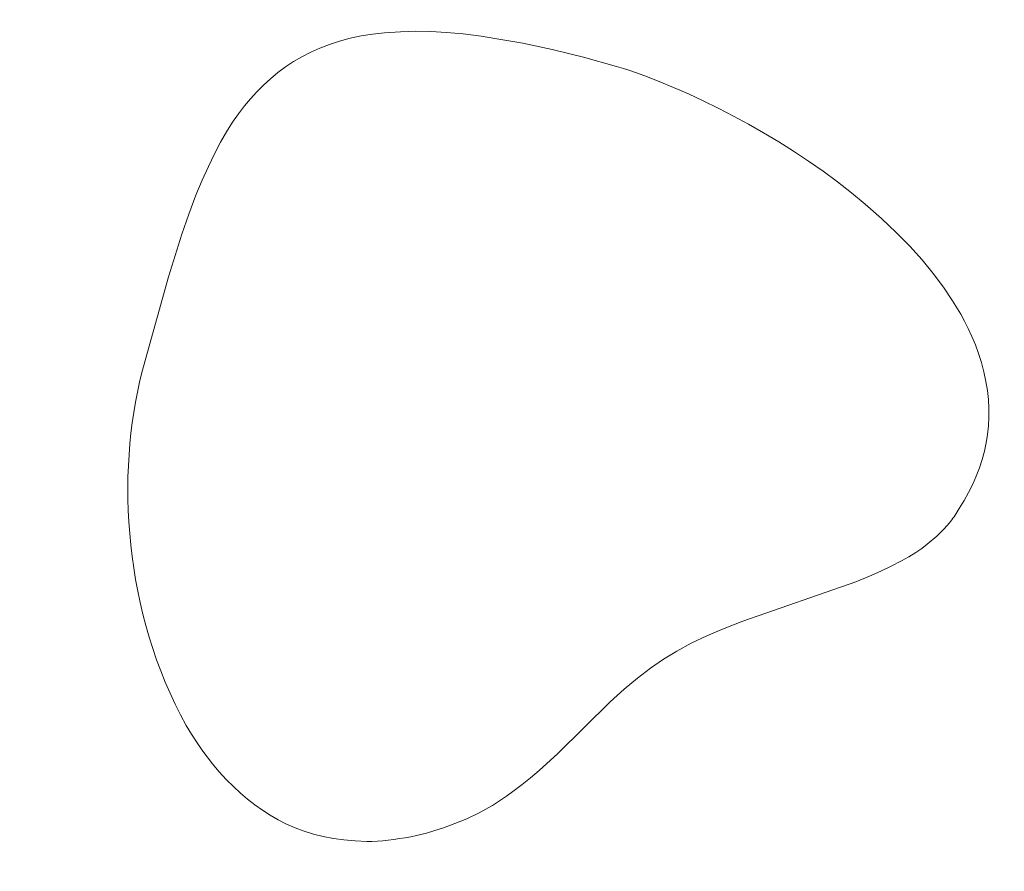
# Model space of a CAD drawing. Header units: millimetres. Extents: x -159 to 180, y -161 to 116.
# Tile 239 of 256: x -117.32 to -109.47, y 14.2 to 21. Entities that reach past the tile are written whole.
import ezdxf

# ---------------------------------------------------------------- set-up
doc = ezdxf.new("R2010")
doc.units = ezdxf.units.MM
doc.header["$MEASUREMENT"] = 0
doc.layers.add('Layer 1', color=7, linetype='Continuous')

msp = doc.modelspace()

# ---------------------------------------------------------------- linework, layer by layer
at = {"layer": 'Layer 1', "color": 18, "lineweight": 9}
for points, knots in [([(-158.5852, -104.074), (-158.5852, -104.074), (179.5952, -104.074), (179.5952, -104.074), (179.5952, -104.074), (179.5952, -104.074), (179.5952, 115.719), (179.5952, 115.719), (179.5952, 115.719), (179.5952, 115.719), (-158.5852, 115.719), (-158.5852, 115.719), (-158.5852, 115.719), (-158.5852, 115.719), (-158.5852, -104.074), (-158.5852, -104.074)], [0, 0, 0, 0, 0.2, 0.2, 0.2, 0.2, 0.4, 0.4, 0.4, 0.4, 0.6, 0.6, 0.6, 0.6, 1, 1, 1, 1]), ([(-53.028, 102.6565), (-53.028, 102.6565), (-53.028, 107.425), (-53.028, 107.425), (-53.028, 107.425), (-53.028, 107.425), (-57.7969, 107.425), (-57.7969, 107.425), (-57.7969, 107.425), (-57.7969, 107.425), (-57.7969, 110.425), (-57.7969, 110.425), (-57.7969, 110.425), (-57.7969, 110.425), (-65.7565, 110.425), (-65.7565, 110.425), (-65.7565, 110.425), (-65.7565, 110.425), (-65.7565, 107.425), (-65.7565, 107.425), (-65.7565, 107.425), (-65.7565, 107.425), (-73.4619, 107.425), (-73.4619, 107.425), (-73.4619, 107.425), (-73.4619, 107.425), (-73.4619, 110.425), (-73.4619, 110.425), (-73.4619, 110.425), (-73.4619, 110.425), (-81.4214, 110.425), (-81.4214, 110.425), (-81.4214, 110.425), (-81.4214, 110.425), (-81.4214, 107.425), (-81.4214, 107.425), (-81.4214, 107.425), (-81.4214, 107.425), (-89.1268, 107.425), (-89.1268, 107.425), (-89.1268, 107.425), (-89.1268, 107.425), (-89.1268, 110.425), (-89.1268, 110.425), (-89.1268, 110.425), (-89.1268, 110.425), (-97.0863, 110.425), (-97.0863, 110.425), (-97.0863, 110.425), (-97.0863, 110.425), (-97.0863, 107.425), (-97.0863, 107.425), (-97.0863, 107.425), (-97.0863, 107.425), (-104.7918, 107.425), (-104.7918, 107.425), (-104.7918, 107.425), (-104.7918, 107.425), (-104.7918, 110.425), (-104.7918, 110.425), (-104.7918, 110.425), (-104.7918, 110.425), (-112.7512, 110.425), (-112.7512, 110.425), (-112.7512, 110.425), (-112.7512, 110.425), (-112.7512, 107.425), (-112.7512, 107.425), (-112.7512, 107.425), (-112.7512, 107.425), (-120.4567, 107.425), (-120.4567, 107.425), (-120.4567, 107.425), (-120.4567, 107.425), (-120.4567, 110.425), (-120.4567, 110.425), (-120.4567, 110.425), (-120.4567, 110.425), (-128.4161, 110.425), (-128.4161, 110.425), (-128.4161, 110.425), (-128.4161, 110.425), (-128.4161, 107.425), (-128.4161, 107.425), (-128.4161, 107.425), (-128.4161, 107.425), (-136.1216, 107.425), (-136.1216, 107.425), (-136.1216, 107.425), (-136.1216, 107.425), (-136.1216, 110.425), (-136.1216, 110.425), (-136.1216, 110.425), (-136.1216, 110.425), (-144.0811, 110.425), (-144.0811, 110.425), (-144.0811, 110.425), (-144.0811, 110.425), (-144.0811, 107.425), (-144.0811, 107.425), (-144.0811, 107.425), (-144.0811, 107.425), (-148.85, 107.425), (-148.85, 107.425), (-148.85, 107.425), (-148.85, 107.425), (-148.85, 102.6565), (-148.85, 102.6565), (-148.85, 102.6565), (-148.85, 102.6565), (-151.85, 102.6565), (-151.85, 102.6565), (-151.85, 102.6565), (-151.85, 102.6565), (-151.85, 94.6965), (-151.85, 94.6965), (-151.85, 94.6965), (-151.85, 94.6965), (-148.85, 94.6965), (-148.85, 94.6965), (-148.85, 94.6965), (-148.85, 94.6965), (-148.85, 86.9914), (-148.85, 86.9914), (-148.85, 86.9914), (-148.85, 86.9914), (-151.85, 86.9914), (-151.85, 86.9914), (-151.85, 86.9914), (-151.85, 86.9914), (-151.85, 79.0315), (-151.85, 79.0315), (-151.85, 79.0315), (-151.85, 79.0315), (-148.85, 79.0315), (-148.85, 79.0315), (-148.85, 79.0315), (-148.85, 79.0315), (-148.85, 71.3264), (-148.85, 71.3264), (-148.85, 71.3264), (-148.85, 71.3264), (-151.85, 71.3264), (-151.85, 71.3264), (-151.85, 71.3264), (-151.85, 71.3264), (-151.85, 63.3664), (-151.85, 63.3664), (-151.85, 63.3664), (-151.85, 63.3664), (-148.85, 63.3664), (-148.85, 63.3664), (-148.85, 63.3664), (-148.85, 63.3664), (-148.85, 55.6614), (-148.85, 55.6614), (-148.85, 55.6614), (-148.85, 55.6614), (-151.85, 55.6614), (-151.85, 55.6614), (-151.85, 55.6614), (-151.85, 55.6614), (-151.85, 47.7024), (-151.85, 47.7024), (-151.85, 47.7024), (-151.85, 47.7024), (-148.85, 47.7024), (-148.85, 47.7024), (-148.85, 47.7024), (-148.85, 47.7024), (-148.85, 39.9963), (-148.85, 39.9963), (-148.85, 39.9963), (-148.85, 39.9963), (-151.85, 39.9963), (-151.85, 39.9963), (-151.85, 39.9963), (-151.85, 39.9963), (-151.85, 32.0364), (-151.85, 32.0364), (-151.85, 32.0364), (-151.85, 32.0364), (-148.85, 32.0364), (-148.85, 32.0364), (-148.85, 32.0364), (-148.85, 32.0364), (-148.85, 24.3313), (-148.85, 24.3313), (-148.85, 24.3313), (-148.85, 24.3313), (-151.85, 24.3313), (-151.85, 24.3313), (-151.85, 24.3313), (-151.85, 24.3313), (-151.85, 16.3723), (-151.85, 16.3723), (-151.85, 16.3723), (-151.85, 16.3723), (-148.85, 16.3723), (-148.85, 16.3723), (-148.85, 16.3723), (-148.85, 16.3723), (-148.85, 11.6028), (-148.85, 11.6028), (-148.85, 11.6028), (-148.85, 11.6028), (-144.0811, 11.6028), (-144.0811, 11.6028), (-144.0811, 11.6028), (-144.0811, 11.6028), (-144.0811, 8.6028), (-144.0811, 8.6028), (-144.0811, 8.6028), (-144.0811, 8.6028), (-136.1216, 8.6028), (-136.1216, 8.6028), (-136.1216, 8.6028), (-136.1216, 8.6028), (-136.1216, 11.6028), (-136.1216, 11.6028), (-136.1216, 11.6028), (-136.1216, 11.6028), (-128.4161, 11.6028), (-128.4161, 11.6028), (-128.4161, 11.6028), (-128.4161, 11.6028), (-128.4161, 8.6028), (-128.4161, 8.6028), (-128.4161, 8.6028), (-128.4161, 8.6028), (-120.4567, 8.6028), (-120.4567, 8.6028), (-120.4567, 8.6028), (-120.4567, 8.6028), (-120.4567, 11.6028), (-120.4567, 11.6028), (-120.4567, 11.6028), (-120.4567, 11.6028), (-112.7512, 11.6028), (-112.7512, 11.6028), (-112.7512, 11.6028), (-112.7512, 11.6028), (-112.7512, 8.6028), (-112.7512, 8.6028), (-112.7512, 8.6028), (-112.7512, 8.6028), (-104.7918, 8.6028), (-104.7918, 8.6028), (-104.7918, 8.6028), (-104.7918, 8.6028), (-104.7918, 11.6028), (-104.7918, 11.6028), (-104.7918, 11.6028), (-104.7918, 11.6028), (-97.0863, 11.6028), (-97.0863, 11.6028), (-97.0863, 11.6028), (-97.0863, 11.6028), (-97.0863, 8.6028), (-97.0863, 8.6028), (-97.0863, 8.6028), (-97.0863, 8.6028), (-89.1268, 8.6028), (-89.1268, 8.6028), (-89.1268, 8.6028), (-89.1268, 8.6028), (-89.1268, 11.6028), (-89.1268, 11.6028), (-89.1268, 11.6028), (-89.1268, 11.6028), (-81.4214, 11.6028), (-81.4214, 11.6028), (-81.4214, 11.6028), (-81.4214, 11.6028), (-81.4214, 8.6028), (-81.4214, 8.6028), (-81.4214, 8.6028), (-81.4214, 8.6028), (-73.4619, 8.6028), (-73.4619, 8.6028), (-73.4619, 8.6028), (-73.4619, 8.6028), (-73.4619, 11.6028), (-73.4619, 11.6028), (-73.4619, 11.6028), (-73.4619, 11.6028), (-65.7565, 11.6028), (-65.7565, 11.6028), (-65.7565, 11.6028), (-65.7565, 11.6028), (-65.7565, 8.6028), (-65.7565, 8.6028), (-65.7565, 8.6028), (-65.7565, 8.6028), (-57.7969, 8.6028), (-57.7969, 8.6028), (-57.7969, 8.6028), (-57.7969, 8.6028), (-57.7969, 11.6028), (-57.7969, 11.6028), (-57.7969, 11.6028), (-57.7969, 11.6028), (-53.028, 11.6028), (-53.028, 11.6028), (-53.028, 11.6028), (-53.028, 11.6028), (-53.028, 16.3723), (-53.028, 16.3723), (-53.028, 16.3723), (-53.028, 16.3723), (-50.028, 16.3723), (-50.028, 16.3723), (-50.028, 16.3723), (-50.028, 16.3723), (-50.028, 24.3313), (-50.028, 24.3313), (-50.028, 24.3313), (-50.028, 24.3313), (-53.028, 24.3313), (-53.028, 24.3313), (-53.028, 24.3313), (-53.028, 24.3313), (-53.028, 32.0364), (-53.028, 32.0364), (-53.028, 32.0364), (-53.028, 32.0364), (-50.028, 32.0364), (-50.028, 32.0364), (-50.028, 32.0364), (-50.028, 32.0364), (-50.028, 39.9963), (-50.028, 39.9963), (-50.028, 39.9963), (-50.028, 39.9963), (-53.028, 39.9963), (-53.028, 39.9963), (-53.028, 39.9963), (-53.028, 39.9963), (-53.028, 47.7024), (-53.028, 47.7024), (-53.028, 47.7024), (-53.028, 47.7024), (-50.028, 47.7024), (-50.028, 47.7024), (-50.028, 47.7024), (-50.028, 47.7024), (-50.028, 55.6614), (-50.028, 55.6614), (-50.028, 55.6614), (-50.028, 55.6614), (-53.028, 55.6614), (-53.028, 55.6614), (-53.028, 55.6614), (-53.028, 55.6614), (-53.028, 63.3664), (-53.028, 63.3664), (-53.028, 63.3664), (-53.028, 63.3664), (-50.028, 63.3664), (-50.028, 63.3664), (-50.028, 63.3664), (-50.028, 63.3664), (-50.028, 71.3264), (-50.028, 71.3264), (-50.028, 71.3264), (-50.028, 71.3264), (-53.028, 71.3264), (-53.028, 71.3264), (-53.028, 71.3264), (-53.028, 71.3264), (-53.028, 79.0315), (-53.028, 79.0315), (-53.028, 79.0315), (-53.028, 79.0315), (-50.028, 79.0315), (-50.028, 79.0315), (-50.028, 79.0315), (-50.028, 79.0315), (-50.028, 86.9914), (-50.028, 86.9914), (-50.028, 86.9914), (-50.028, 86.9914), (-53.028, 86.9914), (-53.028, 86.9914), (-53.028, 86.9914), (-53.028, 86.9914), (-53.028, 94.6965), (-53.028, 94.6965), (-53.028, 94.6965), (-53.028, 94.6965), (-50.028, 94.6965), (-50.028, 94.6965), (-50.028, 94.6965), (-50.028, 94.6965), (-50.028, 102.6565), (-50.028, 102.6565), (-50.028, 102.6565), (-50.028, 102.6565), (-53.028, 102.6565), (-53.028, 102.6565)], [0, 0, 0, 0, 0.009901, 0.009901, 0.009901, 0.009901, 0.019802, 0.019802, 0.019802, 0.019802, 0.029703, 0.029703, 0.029703, 0.029703, 0.039604, 0.039604, 0.039604, 0.039604, 0.049505, 0.049505, 0.049505, 0.049505, 0.059406, 0.059406, 0.059406, 0.059406, 0.069307, 0.069307, 0.069307, 0.069307, 0.079208, 0.079208, 0.079208, 0.079208, 0.089109, 0.089109, 0.089109, 0.089109, 0.09901, 0.09901, 0.09901, 0.09901, 0.108911, 0.108911, 0.108911, 0.108911, 0.118812, 0.118812, 0.118812, 0.118812, 0.128713, 0.128713, 0.128713, 0.128713, 0.138614, 0.138614, 0.138614, 0.138614, 0.148515, 0.148515, 0.148515, 0.148515, 0.158416, 0.158416, 0.158416, 0.158416, 0.168317, 0.168317, 0.168317, 0.168317, 0.178218, 0.178218, 0.178218, 0.178218, 0.188119, 0.188119, 0.188119, 0.188119, 0.19802, 0.19802, 0.19802, 0.19802, 0.207921, 0.207921, 0.207921, 0.207921, 0.217822, 0.217822, 0.217822, 0.217822, 0.227723, 0.227723, 0.227723, 0.227723, 0.237624, 0.237624, 0.237624, 0.237624, 0.247525, 0.247525, 0.247525, 0.247525, 0.257426, 0.257426, 0.257426, 0.257426, 0.267327, 0.267327, 0.267327, 0.267327, 0.277228, 0.277228, 0.277228, 0.277228, 0.287129, 0.287129, 0.287129, 0.287129, 0.29703, 0.29703, 0.29703, 0.29703, 0.306931, 0.306931, 0.306931, 0.306931, 0.316832, 0.316832, 0.316832, 0.316832, 0.326733, 0.326733, 0.326733, 0.326733, 0.336634, 0.336634, 0.336634, 0.336634, 0.346535, 0.346535, 0.346535, 0.346535, 0.356436, 0.356436, 0.356436, 0.356436, 0.366337, 0.366337, 0.366337, 0.366337, 0.376238, 0.376238, 0.376238, 0.376238, 0.386139, 0.386139, 0.386139, 0.386139, 0.39604, 0.39604, 0.39604, 0.39604, 0.405941, 0.405941, 0.405941, 0.405941, 0.415842, 0.415842, 0.415842, 0.415842, 0.425743, 0.425743, 0.425743, 0.425743, 0.435644, 0.435644, 0.435644, 0.435644, 0.445545, 0.445545, 0.445545, 0.445545, 0.455446, 0.455446, 0.455446, 0.455446, 0.465347, 0.465347, 0.465347, 0.465347, 0.475248, 0.475248, 0.475248, 0.475248, 0.485149, 0.485149, 0.485149, 0.485149, 0.49505, 0.49505, 0.49505, 0.49505, 0.50495, 0.50495, 0.50495, 0.50495, 0.514851, 0.514851, 0.514851, 0.514851, 0.524752, 0.524752, 0.524752, 0.524752, 0.534653, 0.534653, 0.534653, 0.534653, 0.544554, 0.544554, 0.544554, 0.544554, 0.554455, 0.554455, 0.554455, 0.554455, 0.564356, 0.564356, 0.564356, 0.564356, 0.574257, 0.574257, 0.574257, 0.574257, 0.584158, 0.584158, 0.584158, 0.584158, 0.594059, 0.594059, 0.594059, 0.594059, 0.60396, 0.60396, 0.60396, 0.60396, 0.613861, 0.613861, 0.613861, 0.613861, 0.623762, 0.623762, 0.623762, 0.623762, 0.633663, 0.633663, 0.633663, 0.633663, 0.643564, 0.643564, 0.643564, 0.643564, 0.653465, 0.653465, 0.653465, 0.653465, 0.663366, 0.663366, 0.663366, 0.663366, 0.673267, 0.673267, 0.673267, 0.673267, 0.683168, 0.683168, 0.683168, 0.683168, 0.693069, 0.693069, 0.693069, 0.693069, 0.70297, 0.70297, 0.70297, 0.70297, 0.712871, 0.712871, 0.712871, 0.712871, 0.722772, 0.722772, 0.722772, 0.722772, 0.732673, 0.732673, 0.732673, 0.732673, 0.742574, 0.742574, 0.742574, 0.742574, 0.752475, 0.752475, 0.752475, 0.752475, 0.762376, 0.762376, 0.762376, 0.762376, 0.772277, 0.772277, 0.772277, 0.772277, 0.782178, 0.782178, 0.782178, 0.782178, 0.792079, 0.792079, 0.792079, 0.792079, 0.80198, 0.80198, 0.80198, 0.80198, 0.811881, 0.811881, 0.811881, 0.811881, 0.821782, 0.821782, 0.821782, 0.821782, 0.831683, 0.831683, 0.831683, 0.831683, 0.841584, 0.841584, 0.841584, 0.841584, 0.851485, 0.851485, 0.851485, 0.851485, 0.861386, 0.861386, 0.861386, 0.861386, 0.871287, 0.871287, 0.871287, 0.871287, 0.881188, 0.881188, 0.881188, 0.881188, 0.891089, 0.891089, 0.891089, 0.891089, 0.90099, 0.90099, 0.90099, 0.90099, 0.910891, 0.910891, 0.910891, 0.910891, 0.920792, 0.920792, 0.920792, 0.920792, 0.930693, 0.930693, 0.930693, 0.930693, 0.940594, 0.940594, 0.940594, 0.940594, 0.950495, 0.950495, 0.950495, 0.950495, 0.960396, 0.960396, 0.960396, 0.960396, 0.970297, 0.970297, 0.970297, 0.970297, 0.980198, 0.980198, 0.980198, 0.980198, 1, 1, 1, 1]), ([(-109.8663, 17.0315), (-109.8663, 17.0315), (-109.8241, 17.0959), (-109.8241, 17.0959), (-109.8241, 17.0959), (-109.8241, 17.0959), (-109.7851, 17.1604), (-109.7851, 17.1604), (-109.7851, 17.1604), (-109.7851, 17.1604), (-109.7496, 17.2251), (-109.7496, 17.2251), (-109.7496, 17.2251), (-109.7496, 17.2251), (-109.7175, 17.2901), (-109.7175, 17.2901), (-109.7175, 17.2901), (-109.7175, 17.2901), (-109.6888, 17.3554), (-109.6888, 17.3554), (-109.6888, 17.3554), (-109.6888, 17.3554), (-109.6637, 17.421), (-109.6637, 17.421), (-109.6637, 17.421), (-109.6637, 17.421), (-109.642, 17.487), (-109.642, 17.487), (-109.642, 17.487), (-109.642, 17.487), (-109.6239, 17.5536), (-109.6239, 17.5536), (-109.6239, 17.5536), (-109.6239, 17.5536), (-109.6094, 17.6206), (-109.6094, 17.6206), (-109.6094, 17.6206), (-109.6094, 17.6206), (-109.5986, 17.6883), (-109.5986, 17.6883), (-109.5986, 17.6883), (-109.5986, 17.6883), (-109.5913, 17.7567), (-109.5913, 17.7567), (-109.5913, 17.7567), (-109.5913, 17.7567), (-109.5878, 17.8257), (-109.5878, 17.8257), (-109.5878, 17.8257), (-109.5878, 17.8257), (-109.588, 17.8956), (-109.588, 17.8956), (-109.588, 17.8956), (-109.588, 17.8956), (-109.5919, 17.9663), (-109.5919, 17.9663), (-109.5919, 17.9663), (-109.5919, 17.9663), (-109.5997, 18.038), (-109.5997, 18.038), (-109.5997, 18.038), (-109.5997, 18.038), (-109.6112, 18.1106), (-109.6112, 18.1106), (-109.6112, 18.1106), (-109.6112, 18.1106), (-109.6276, 18.1876), (-109.6276, 18.1876), (-109.6276, 18.1876), (-109.6276, 18.1876), (-109.6475, 18.2623), (-109.6475, 18.2623), (-109.6475, 18.2623), (-109.6475, 18.2623), (-109.6706, 18.3346), (-109.6706, 18.3346), (-109.6706, 18.3346), (-109.6706, 18.3346), (-109.6962, 18.404), (-109.6962, 18.404), (-109.6962, 18.404), (-109.6962, 18.404), (-109.7237, 18.4702), (-109.7237, 18.4702), (-109.7237, 18.4702), (-109.7237, 18.4702), (-109.7527, 18.5331), (-109.7527, 18.5331), (-109.7527, 18.5331), (-109.7527, 18.5331), (-109.7826, 18.5922), (-109.7826, 18.5922), (-109.7826, 18.5922), (-109.7826, 18.5922), (-109.8129, 18.6472), (-109.8129, 18.6472), (-109.8129, 18.6472), (-109.8129, 18.6472), (-109.878, 18.7548), (-109.878, 18.7548), (-109.878, 18.7548), (-109.878, 18.7548), (-109.9508, 18.8626), (-109.9508, 18.8626), (-109.9508, 18.8626), (-109.9508, 18.8626), (-110.0317, 18.971), (-110.0317, 18.971), (-110.0317, 18.971), (-110.0317, 18.971), (-110.1213, 19.08), (-110.1213, 19.08), (-110.1213, 19.08), (-110.1213, 19.08), (-110.22, 19.1897), (-110.22, 19.1897), (-110.22, 19.1897), (-110.22, 19.1897), (-110.3282, 19.3004), (-110.3282, 19.3004), (-110.3282, 19.3004), (-110.3282, 19.3004), (-110.4464, 19.4122), (-110.4464, 19.4122), (-110.4464, 19.4122), (-110.4464, 19.4122), (-110.5751, 19.5251), (-110.5751, 19.5251), (-110.5751, 19.5251), (-110.5751, 19.5251), (-110.685, 19.6156), (-110.685, 19.6156), (-110.685, 19.6156), (-110.685, 19.6156), (-110.7974, 19.7031), (-110.7974, 19.7031), (-110.7974, 19.7031), (-110.7974, 19.7031), (-110.9121, 19.7876), (-110.9121, 19.7876), (-110.9121, 19.7876), (-110.9121, 19.7876), (-111.0287, 19.8691), (-111.0287, 19.8691), (-111.0287, 19.8691), (-111.0287, 19.8691), (-111.1468, 19.9475), (-111.1468, 19.9475), (-111.1468, 19.9475), (-111.1468, 19.9475), (-111.266, 20.0227), (-111.266, 20.0227), (-111.266, 20.0227), (-111.266, 20.0227), (-111.3861, 20.0947), (-111.3861, 20.0947), (-111.3861, 20.0947), (-111.3861, 20.0947), (-111.5067, 20.1635), (-111.5067, 20.1635), (-111.5067, 20.1635), (-111.5067, 20.1635), (-111.6275, 20.2289), (-111.6275, 20.2289), (-111.6275, 20.2289), (-111.6275, 20.2289), (-111.748, 20.291), (-111.748, 20.291), (-111.748, 20.291), (-111.748, 20.291), (-111.8679, 20.3497), (-111.8679, 20.3497), (-111.8679, 20.3497), (-111.8679, 20.3497), (-111.9869, 20.4049), (-111.9869, 20.4049), (-111.9869, 20.4049), (-111.9869, 20.4049), (-112.1047, 20.4566), (-112.1047, 20.4566), (-112.1047, 20.4566), (-112.1047, 20.4566), (-112.2208, 20.5048), (-112.2208, 20.5048), (-112.2208, 20.5048), (-112.2208, 20.5048), (-112.335, 20.5493), (-112.335, 20.5493), (-112.335, 20.5493), (-112.335, 20.5493), (-112.4469, 20.5901), (-112.4469, 20.5901), (-112.4469, 20.5901), (-112.4469, 20.5901), (-112.505, 20.6086), (-112.505, 20.6086), (-112.505, 20.6086), (-112.505, 20.6086), (-112.561, 20.6252), (-112.561, 20.6252), (-112.561, 20.6252), (-112.561, 20.6252), (-112.8247, 20.6985), (-112.8247, 20.6985), (-112.8247, 20.6985), (-112.8247, 20.6985), (-113.0739, 20.759), (-113.0739, 20.759), (-113.0739, 20.759), (-113.0739, 20.759), (-113.309, 20.8098), (-113.309, 20.8098), (-113.309, 20.8098), (-113.309, 20.8098), (-113.4848, 20.8406), (-113.4848, 20.8406), (-113.4848, 20.8406), (-113.4848, 20.8406), (-113.6423, 20.8652), (-113.6423, 20.8652), (-113.6423, 20.8652), (-113.6423, 20.8652), (-113.7851, 20.8837), (-113.7851, 20.8837), (-113.7851, 20.8837), (-113.7851, 20.8837), (-113.9172, 20.8963), (-113.9172, 20.8963), (-113.9172, 20.8963), (-113.9172, 20.8963), (-114.0422, 20.9033), (-114.0422, 20.9033), (-114.0422, 20.9033), (-114.0422, 20.9033), (-114.164, 20.9048), (-114.164, 20.9048), (-114.164, 20.9048), (-114.164, 20.9048), (-114.2864, 20.9011), (-114.2864, 20.9011), (-114.2864, 20.9011), (-114.2864, 20.9011), (-114.4131, 20.8923), (-114.4131, 20.8923), (-114.4131, 20.8923), (-114.4131, 20.8923), (-114.5082, 20.8819), (-114.5082, 20.8819), (-114.5082, 20.8819), (-114.5082, 20.8819), (-114.5995, 20.8674), (-114.5995, 20.8674), (-114.5995, 20.8674), (-114.5995, 20.8674), (-114.687, 20.8489), (-114.687, 20.8489), (-114.687, 20.8489), (-114.687, 20.8489), (-114.7708, 20.8266), (-114.7708, 20.8266), (-114.7708, 20.8266), (-114.7708, 20.8266), (-114.8511, 20.8007), (-114.8511, 20.8007), (-114.8511, 20.8007), (-114.8511, 20.8007), (-114.9279, 20.7712), (-114.9279, 20.7712), (-114.9279, 20.7712), (-114.9279, 20.7712), (-115.0014, 20.7383), (-115.0014, 20.7383), (-115.0014, 20.7383), (-115.0014, 20.7383), (-115.0717, 20.702), (-115.0717, 20.702), (-115.0717, 20.702), (-115.0717, 20.702), (-115.1389, 20.6626), (-115.1389, 20.6626), (-115.1389, 20.6626), (-115.1389, 20.6626), (-115.2031, 20.6202), (-115.2031, 20.6202), (-115.2031, 20.6202), (-115.2031, 20.6202), (-115.2644, 20.5748), (-115.2644, 20.5748), (-115.2644, 20.5748), (-115.2644, 20.5748), (-115.3229, 20.5267), (-115.3229, 20.5267), (-115.3229, 20.5267), (-115.3229, 20.5267), (-115.3788, 20.4759), (-115.3788, 20.4759), (-115.3788, 20.4759), (-115.3788, 20.4759), (-115.4321, 20.4226), (-115.4321, 20.4226), (-115.4321, 20.4226), (-115.4321, 20.4226), (-115.483, 20.3668), (-115.483, 20.3668), (-115.483, 20.3668), (-115.483, 20.3668), (-115.5316, 20.3088), (-115.5316, 20.3088), (-115.5316, 20.3088), (-115.5316, 20.3088), (-115.5784, 20.2474), (-115.5784, 20.2474), (-115.5784, 20.2474), (-115.5784, 20.2474), (-115.6255, 20.1789), (-115.6255, 20.1789), (-115.6255, 20.1789), (-115.6255, 20.1789), (-115.6731, 20.103), (-115.6731, 20.103), (-115.6731, 20.103), (-115.6731, 20.103), (-115.7212, 20.0192), (-115.7212, 20.0192), (-115.7212, 20.0192), (-115.7212, 20.0192), (-115.7697, 19.9271), (-115.7697, 19.9271), (-115.7697, 19.9271), (-115.7697, 19.9271), (-115.8187, 19.8263), (-115.8187, 19.8263), (-115.8187, 19.8263), (-115.8187, 19.8263), (-115.8683, 19.7163), (-115.8683, 19.7163), (-115.8683, 19.7163), (-115.8683, 19.7163), (-115.9183, 19.5969), (-115.9183, 19.5969), (-115.9183, 19.5969), (-115.9183, 19.5969), (-115.976, 19.4446), (-115.976, 19.4446), (-115.976, 19.4446), (-115.976, 19.4446), (-116.0314, 19.2854), (-116.0314, 19.2854), (-116.0314, 19.2854), (-116.0314, 19.2854), (-116.1383, 18.9446), (-116.1383, 18.9446), (-116.1383, 18.9446), (-116.1383, 18.9446), (-116.3503, 18.1819), (-116.3503, 18.1819), (-116.3503, 18.1819), (-116.3503, 18.1819), (-116.3689, 18.1047), (-116.3689, 18.1047), (-116.3689, 18.1047), (-116.3689, 18.1047), (-116.3858, 18.026), (-116.3858, 18.026), (-116.3858, 18.026), (-116.3858, 18.026), (-116.4012, 17.9458), (-116.4012, 17.9458), (-116.4012, 17.9458), (-116.4012, 17.9458), (-116.4149, 17.8642), (-116.4149, 17.8642), (-116.4149, 17.8642), (-116.4149, 17.8642), (-116.4269, 17.7812), (-116.4269, 17.7812), (-116.4269, 17.7812), (-116.4269, 17.7812), (-116.4371, 17.697), (-116.4371, 17.697), (-116.4371, 17.697), (-116.4371, 17.697), (-116.4457, 17.6116), (-116.4457, 17.6116), (-116.4457, 17.6116), (-116.4457, 17.6116), (-116.4524, 17.5252), (-116.4524, 17.5252), (-116.4524, 17.5252), (-116.4524, 17.5252), (-116.4573, 17.4378), (-116.4573, 17.4378), (-116.4573, 17.4378), (-116.4573, 17.4378), (-116.4604, 17.3496), (-116.4604, 17.3496), (-116.4604, 17.3496), (-116.4604, 17.3496), (-116.4616, 17.2605), (-116.4616, 17.2605), (-116.4616, 17.2605), (-116.4616, 17.2605), (-116.4609, 17.1707), (-116.4609, 17.1707), (-116.4609, 17.1707), (-116.4609, 17.1707), (-116.4582, 17.0804), (-116.4582, 17.0804), (-116.4582, 17.0804), (-116.4582, 17.0804), (-116.4536, 16.9895), (-116.4536, 16.9895), (-116.4536, 16.9895), (-116.4536, 16.9895), (-116.447, 16.8981), (-116.447, 16.8981), (-116.447, 16.8981), (-116.447, 16.8981), (-116.4383, 16.8065), (-116.4383, 16.8065), (-116.4383, 16.8065), (-116.4383, 16.8065), (-116.4275, 16.7145), (-116.4275, 16.7145), (-116.4275, 16.7145), (-116.4275, 16.7145), (-116.4146, 16.6224), (-116.4146, 16.6224), (-116.4146, 16.6224), (-116.4146, 16.6224), (-116.3996, 16.5303), (-116.3996, 16.5303), (-116.3996, 16.5303), (-116.3996, 16.5303), (-116.3824, 16.4381), (-116.3824, 16.4381), (-116.3824, 16.4381), (-116.3824, 16.4381), (-116.363, 16.346), (-116.363, 16.346), (-116.363, 16.346), (-116.363, 16.346), (-116.3414, 16.2542), (-116.3414, 16.2542), (-116.3414, 16.2542), (-116.3414, 16.2542), (-116.3175, 16.1626), (-116.3175, 16.1626), (-116.3175, 16.1626), (-116.3175, 16.1626), (-116.2913, 16.0713), (-116.2913, 16.0713), (-116.2913, 16.0713), (-116.2913, 16.0713), (-116.2627, 15.9806), (-116.2627, 15.9806), (-116.2627, 15.9806), (-116.2627, 15.9806), (-116.2318, 15.8903), (-116.2318, 15.8903), (-116.2318, 15.8903), (-116.2318, 15.8903), (-116.1985, 15.8008), (-116.1985, 15.8008), (-116.1985, 15.8008), (-116.1985, 15.8008), (-116.1627, 15.7119), (-116.1627, 15.7119), (-116.1627, 15.7119), (-116.1627, 15.7119), (-116.1245, 15.6238), (-116.1245, 15.6238), (-116.1245, 15.6238), (-116.1245, 15.6238), (-116.0838, 15.5367), (-116.0838, 15.5367), (-116.0838, 15.5367), (-116.0838, 15.5367), (-116.0406, 15.4505), (-116.0406, 15.4505), (-116.0406, 15.4505), (-116.0406, 15.4505), (-115.9948, 15.3655), (-115.9948, 15.3655), (-115.9948, 15.3655), (-115.9948, 15.3655), (-115.9526, 15.2952), (-115.9526, 15.2952), (-115.9526, 15.2952), (-115.9526, 15.2952), (-115.9087, 15.2268), (-115.9087, 15.2268), (-115.9087, 15.2268), (-115.9087, 15.2268), (-115.8629, 15.1604), (-115.8629, 15.1604), (-115.8629, 15.1604), (-115.8629, 15.1604), (-115.7862, 15.0586), (-115.7862, 15.0586), (-115.7862, 15.0586), (-115.7862, 15.0586), (-115.7353, 14.9975), (-115.7353, 14.9975), (-115.7353, 14.9975), (-115.7353, 14.9975), (-115.6746, 14.9319), (-115.6746, 14.9319), (-115.6746, 14.9319), (-115.6746, 14.9319), (-115.6195, 14.8776), (-115.6195, 14.8776), (-115.6195, 14.8776), (-115.6195, 14.8776), (-115.5635, 14.826), (-115.5635, 14.826), (-115.5635, 14.826), (-115.5635, 14.826), (-115.5064, 14.7773), (-115.5064, 14.7773), (-115.5064, 14.7773), (-115.5064, 14.7773), (-115.4478, 14.7315), (-115.4478, 14.7315), (-115.4478, 14.7315), (-115.4478, 14.7315), (-115.3876, 14.6886), (-115.3876, 14.6886), (-115.3876, 14.6886), (-115.3876, 14.6886), (-115.3256, 14.6489), (-115.3256, 14.6489), (-115.3256, 14.6489), (-115.3256, 14.6489), (-115.2615, 14.6123), (-115.2615, 14.6123), (-115.2615, 14.6123), (-115.2615, 14.6123), (-115.1952, 14.579), (-115.1952, 14.579), (-115.1952, 14.579), (-115.1952, 14.579), (-115.1263, 14.549), (-115.1263, 14.549), (-115.1263, 14.549), (-115.1263, 14.549), (-115.0547, 14.5224), (-115.0547, 14.5224), (-115.0547, 14.5224), (-115.0547, 14.5224), (-114.9801, 14.4993), (-114.9801, 14.4993), (-114.9801, 14.4993), (-114.9801, 14.4993), (-114.9023, 14.4798), (-114.9023, 14.4798), (-114.9023, 14.4798), (-114.9023, 14.4798), (-114.8212, 14.4641), (-114.8212, 14.4641), (-114.8212, 14.4641), (-114.8212, 14.4641), (-114.7364, 14.4521), (-114.7364, 14.4521), (-114.7364, 14.4521), (-114.7364, 14.4521), (-114.6478, 14.4439), (-114.6478, 14.4439), (-114.6478, 14.4439), (-114.6478, 14.4439), (-114.5551, 14.4397), (-114.5551, 14.4397), (-114.5551, 14.4397), (-114.5551, 14.4397), (-114.5127, 14.4407), (-114.5127, 14.4407), (-114.5127, 14.4407), (-114.5127, 14.4407), (-114.4699, 14.4426), (-114.4699, 14.4426), (-114.4699, 14.4426), (-114.4699, 14.4426), (-114.4265, 14.4455), (-114.4265, 14.4455), (-114.4265, 14.4455), (-114.4265, 14.4455), (-114.3828, 14.4504), (-114.3828, 14.4504), (-114.3828, 14.4504), (-114.3828, 14.4504), (-114.3385, 14.4553), (-114.3385, 14.4553), (-114.3385, 14.4553), (-114.3385, 14.4553), (-114.2937, 14.4621), (-114.2937, 14.4621), (-114.2937, 14.4621), (-114.2937, 14.4621), (-114.2485, 14.469), (-114.2485, 14.469), (-114.2485, 14.469), (-114.2485, 14.469), (-114.2029, 14.4778), (-114.2029, 14.4778), (-114.2029, 14.4778), (-114.2029, 14.4778), (-114.1566, 14.4885), (-114.1566, 14.4885), (-114.1566, 14.4885), (-114.1566, 14.4885), (-114.0784, 14.5072), (-114.0784, 14.5072), (-114.0784, 14.5072), (-114.0784, 14.5072), (-114.0189, 14.524), (-114.0189, 14.524), (-114.0189, 14.524), (-114.0189, 14.524), (-113.9429, 14.5486), (-113.9429, 14.5486), (-113.9429, 14.5486), (-113.9429, 14.5486), (-113.8504, 14.5819), (-113.8504, 14.5819), (-113.8504, 14.5819), (-113.8504, 14.5819), (-113.7555, 14.6209), (-113.7555, 14.6209), (-113.7555, 14.6209), (-113.7555, 14.6209), (-113.6564, 14.6687), (-113.6564, 14.6687), (-113.6564, 14.6687), (-113.6564, 14.6687), (-113.5512, 14.728), (-113.5512, 14.728), (-113.5512, 14.728), (-113.5512, 14.728), (-113.4956, 14.763), (-113.4956, 14.763), (-113.4956, 14.763), (-113.4956, 14.763), (-113.4377, 14.802), (-113.4377, 14.802), (-113.4377, 14.802), (-113.4377, 14.802), (-113.3774, 14.8453), (-113.3774, 14.8453), (-113.3774, 14.8453), (-113.3774, 14.8453), (-113.3142, 14.8934), (-113.3142, 14.8934), (-113.3142, 14.8934), (-113.3142, 14.8934), (-113.2481, 14.9467), (-113.2481, 14.9467), (-113.2481, 14.9467), (-113.2481, 14.9467), (-113.1787, 15.0054), (-113.1787, 15.0054), (-113.1787, 15.0054), (-113.1787, 15.0054), (-113.0292, 15.1409), (-113.0292, 15.1409), (-113.0292, 15.1409), (-113.0292, 15.1409), (-112.6113, 15.553), (-112.6113, 15.553), (-112.6113, 15.553), (-112.6113, 15.553), (-112.4997, 15.654), (-112.4997, 15.654), (-112.4997, 15.654), (-112.4997, 15.654), (-112.3939, 15.7432), (-112.3939, 15.7432), (-112.3939, 15.7432), (-112.3939, 15.7432), (-112.2906, 15.8226), (-112.2906, 15.8226), (-112.2906, 15.8226), (-112.2906, 15.8226), (-112.1869, 15.8941), (-112.1869, 15.8941), (-112.1869, 15.8941), (-112.1869, 15.8941), (-112.0794, 15.9596), (-112.0794, 15.9596), (-112.0794, 15.9596), (-112.0794, 15.9596), (-111.9649, 16.0211), (-111.9649, 16.0211), (-111.9649, 16.0211), (-111.9649, 16.0211), (-111.8404, 16.0805), (-111.8404, 16.0805), (-111.8404, 16.0805), (-111.8404, 16.0805), (-111.7025, 16.1399), (-111.7025, 16.1399), (-111.7025, 16.1399), (-111.7025, 16.1399), (-111.5527, 16.1975), (-111.5527, 16.1975), (-111.5527, 16.1975), (-111.5527, 16.1975), (-110.6492, 16.512), (-110.6492, 16.512), (-110.6492, 16.512), (-110.6492, 16.512), (-110.5419, 16.5561), (-110.5419, 16.5561), (-110.5419, 16.5561), (-110.5419, 16.5561), (-110.4509, 16.5958), (-110.4509, 16.5958), (-110.4509, 16.5958), (-110.4509, 16.5958), (-110.3679, 16.6353), (-110.3679, 16.6353), (-110.3679, 16.6353), (-110.3679, 16.6353), (-110.2845, 16.6789), (-110.2845, 16.6789), (-110.2845, 16.6789), (-110.2845, 16.6789), (-110.226, 16.7123), (-110.226, 16.7123), (-110.226, 16.7123), (-110.226, 16.7123), (-110.1725, 16.7457), (-110.1725, 16.7457), (-110.1725, 16.7457), (-110.1725, 16.7457), (-110.1238, 16.7788), (-110.1238, 16.7788), (-110.1238, 16.7788), (-110.1238, 16.7788), (-110.0797, 16.8116), (-110.0797, 16.8116), (-110.0797, 16.8116), (-110.0797, 16.8116), (-110.0042, 16.8752), (-110.0042, 16.8752), (-110.0042, 16.8752), (-110.0042, 16.8752), (-109.9443, 16.9348), (-109.9443, 16.9348), (-109.9443, 16.9348), (-109.9443, 16.9348), (-109.9235, 16.9573), (-109.9235, 16.9573), (-109.9235, 16.9573), (-109.9235, 16.9573), (-109.9036, 16.9817), (-109.9036, 16.9817), (-109.9036, 16.9817), (-109.9036, 16.9817), (-109.8939, 16.9934), (-109.8939, 16.9934), (-109.8939, 16.9934), (-109.8939, 16.9934), (-109.8845, 17.0061), (-109.8845, 17.0061), (-109.8845, 17.0061), (-109.8845, 17.0061), (-109.8754, 17.0188), (-109.8754, 17.0188), (-109.8754, 17.0188), (-109.8754, 17.0188), (-109.8663, 17.0315), (-109.8663, 17.0315)], [0, 0, 0, 0, 0.005155, 0.005155, 0.005155, 0.005155, 0.010309, 0.010309, 0.010309, 0.010309, 0.015464, 0.015464, 0.015464, 0.015464, 0.020619, 0.020619, 0.020619, 0.020619, 0.025773, 0.025773, 0.025773, 0.025773, 0.030928, 0.030928, 0.030928, 0.030928, 0.036082, 0.036082, 0.036082, 0.036082, 0.041237, 0.041237, 0.041237, 0.041237, 0.046392, 0.046392, 0.046392, 0.046392, 0.051546, 0.051546, 0.051546, 0.051546, 0.056701, 0.056701, 0.056701, 0.056701, 0.061856, 0.061856, 0.061856, 0.061856, 0.06701, 0.06701, 0.06701, 0.06701, 0.072165, 0.072165, 0.072165, 0.072165, 0.07732, 0.07732, 0.07732, 0.07732, 0.082474, 0.082474, 0.082474, 0.082474, 0.087629, 0.087629, 0.087629, 0.087629, 0.092784, 0.092784, 0.092784, 0.092784, 0.097938, 0.097938, 0.097938, 0.097938, 0.103093, 0.103093, 0.103093, 0.103093, 0.108247, 0.108247, 0.108247, 0.108247, 0.113402, 0.113402, 0.113402, 0.113402, 0.118557, 0.118557, 0.118557, 0.118557, 0.123711, 0.123711, 0.123711, 0.123711, 0.128866, 0.128866, 0.128866, 0.128866, 0.134021, 0.134021, 0.134021, 0.134021, 0.139175, 0.139175, 0.139175, 0.139175, 0.14433, 0.14433, 0.14433, 0.14433, 0.149485, 0.149485, 0.149485, 0.149485, 0.154639, 0.154639, 0.154639, 0.154639, 0.159794, 0.159794, 0.159794, 0.159794, 0.164948, 0.164948, 0.164948, 0.164948, 0.170103, 0.170103, 0.170103, 0.170103, 0.175258, 0.175258, 0.175258, 0.175258, 0.180412, 0.180412, 0.180412, 0.180412, 0.185567, 0.185567, 0.185567, 0.185567, 0.190722, 0.190722, 0.190722, 0.190722, 0.195876, 0.195876, 0.195876, 0.195876, 0.201031, 0.201031, 0.201031, 0.201031, 0.206186, 0.206186, 0.206186, 0.206186, 0.21134, 0.21134, 0.21134, 0.21134, 0.216495, 0.216495, 0.216495, 0.216495, 0.221649, 0.221649, 0.221649, 0.221649, 0.226804, 0.226804, 0.226804, 0.226804, 0.231959, 0.231959, 0.231959, 0.231959, 0.237113, 0.237113, 0.237113, 0.237113, 0.242268, 0.242268, 0.242268, 0.242268, 0.247423, 0.247423, 0.247423, 0.247423, 0.252577, 0.252577, 0.252577, 0.252577, 0.257732, 0.257732, 0.257732, 0.257732, 0.262887, 0.262887, 0.262887, 0.262887, 0.268041, 0.268041, 0.268041, 0.268041, 0.273196, 0.273196, 0.273196, 0.273196, 0.278351, 0.278351, 0.278351, 0.278351, 0.283505, 0.283505, 0.283505, 0.283505, 0.28866, 0.28866, 0.28866, 0.28866, 0.293814, 0.293814, 0.293814, 0.293814, 0.298969, 0.298969, 0.298969, 0.298969, 0.304124, 0.304124, 0.304124, 0.304124, 0.309278, 0.309278, 0.309278, 0.309278, 0.314433, 0.314433, 0.314433, 0.314433, 0.319588, 0.319588, 0.319588, 0.319588, 0.324742, 0.324742, 0.324742, 0.324742, 0.329897, 0.329897, 0.329897, 0.329897, 0.335052, 0.335052, 0.335052, 0.335052, 0.340206, 0.340206, 0.340206, 0.340206, 0.345361, 0.345361, 0.345361, 0.345361, 0.350515, 0.350515, 0.350515, 0.350515, 0.35567, 0.35567, 0.35567, 0.35567, 0.360825, 0.360825, 0.360825, 0.360825, 0.365979, 0.365979, 0.365979, 0.365979, 0.371134, 0.371134, 0.371134, 0.371134, 0.376289, 0.376289, 0.376289, 0.376289, 0.381443, 0.381443, 0.381443, 0.381443, 0.386598, 0.386598, 0.386598, 0.386598, 0.391753, 0.391753, 0.391753, 0.391753, 0.396907, 0.396907, 0.396907, 0.396907, 0.402062, 0.402062, 0.402062, 0.402062, 0.407216, 0.407216, 0.407216, 0.407216, 0.412371, 0.412371, 0.412371, 0.412371, 0.417526, 0.417526, 0.417526, 0.417526, 0.42268, 0.42268, 0.42268, 0.42268, 0.427835, 0.427835, 0.427835, 0.427835, 0.43299, 0.43299, 0.43299, 0.43299, 0.438144, 0.438144, 0.438144, 0.438144, 0.443299, 0.443299, 0.443299, 0.443299, 0.448454, 0.448454, 0.448454, 0.448454, 0.453608, 0.453608, 0.453608, 0.453608, 0.458763, 0.458763, 0.458763, 0.458763, 0.463918, 0.463918, 0.463918, 0.463918, 0.469072, 0.469072, 0.469072, 0.469072, 0.474227, 0.474227, 0.474227, 0.474227, 0.479381, 0.479381, 0.479381, 0.479381, 0.484536, 0.484536, 0.484536, 0.484536, 0.489691, 0.489691, 0.489691, 0.489691, 0.494845, 0.494845, 0.494845, 0.494845, 0.5, 0.5, 0.5, 0.5, 0.505155, 0.505155, 0.505155, 0.505155, 0.510309, 0.510309, 0.510309, 0.510309, 0.515464, 0.515464, 0.515464, 0.515464, 0.520619, 0.520619, 0.520619, 0.520619, 0.525773, 0.525773, 0.525773, 0.525773, 0.530928, 0.530928, 0.530928, 0.530928, 0.536082, 0.536082, 0.536082, 0.536082, 0.541237, 0.541237, 0.541237, 0.541237, 0.546392, 0.546392, 0.546392, 0.546392, 0.551546, 0.551546, 0.551546, 0.551546, 0.556701, 0.556701, 0.556701, 0.556701, 0.561856, 0.561856, 0.561856, 0.561856, 0.56701, 0.56701, 0.56701, 0.56701, 0.572165, 0.572165, 0.572165, 0.572165, 0.57732, 0.57732, 0.57732, 0.57732, 0.582474, 0.582474, 0.582474, 0.582474, 0.587629, 0.587629, 0.587629, 0.587629, 0.592784, 0.592784, 0.592784, 0.592784, 0.597938, 0.597938, 0.597938, 0.597938, 0.603093, 0.603093, 0.603093, 0.603093, 0.608247, 0.608247, 0.608247, 0.608247, 0.613402, 0.613402, 0.613402, 0.613402, 0.618557, 0.618557, 0.618557, 0.618557, 0.623711, 0.623711, 0.623711, 0.623711, 0.628866, 0.628866, 0.628866, 0.628866, 0.634021, 0.634021, 0.634021, 0.634021, 0.639175, 0.639175, 0.639175, 0.639175, 0.64433, 0.64433, 0.64433, 0.64433, 0.649485, 0.649485, 0.649485, 0.649485, 0.654639, 0.654639, 0.654639, 0.654639, 0.659794, 0.659794, 0.659794, 0.659794, 0.664948, 0.664948, 0.664948, 0.664948, 0.670103, 0.670103, 0.670103, 0.670103, 0.675258, 0.675258, 0.675258, 0.675258, 0.680412, 0.680412, 0.680412, 0.680412, 0.685567, 0.685567, 0.685567, 0.685567, 0.690722, 0.690722, 0.690722, 0.690722, 0.695876, 0.695876, 0.695876, 0.695876, 0.701031, 0.701031, 0.701031, 0.701031, 0.706186, 0.706186, 0.706186, 0.706186, 0.71134, 0.71134, 0.71134, 0.71134, 0.716495, 0.716495, 0.716495, 0.716495, 0.721649, 0.721649, 0.721649, 0.721649, 0.726804, 0.726804, 0.726804, 0.726804, 0.731959, 0.731959, 0.731959, 0.731959, 0.737113, 0.737113, 0.737113, 0.737113, 0.742268, 0.742268, 0.742268, 0.742268, 0.747423, 0.747423, 0.747423, 0.747423, 0.752577, 0.752577, 0.752577, 0.752577, 0.757732, 0.757732, 0.757732, 0.757732, 0.762887, 0.762887, 0.762887, 0.762887, 0.768041, 0.768041, 0.768041, 0.768041, 0.773196, 0.773196, 0.773196, 0.773196, 0.778351, 0.778351, 0.778351, 0.778351, 0.783505, 0.783505, 0.783505, 0.783505, 0.78866, 0.78866, 0.78866, 0.78866, 0.793814, 0.793814, 0.793814, 0.793814, 0.798969, 0.798969, 0.798969, 0.798969, 0.804124, 0.804124, 0.804124, 0.804124, 0.809278, 0.809278, 0.809278, 0.809278, 0.814433, 0.814433, 0.814433, 0.814433, 0.819588, 0.819588, 0.819588, 0.819588, 0.824742, 0.824742, 0.824742, 0.824742, 0.829897, 0.829897, 0.829897, 0.829897, 0.835052, 0.835052, 0.835052, 0.835052, 0.840206, 0.840206, 0.840206, 0.840206, 0.845361, 0.845361, 0.845361, 0.845361, 0.850515, 0.850515, 0.850515, 0.850515, 0.85567, 0.85567, 0.85567, 0.85567, 0.860825, 0.860825, 0.860825, 0.860825, 0.865979, 0.865979, 0.865979, 0.865979, 0.871134, 0.871134, 0.871134, 0.871134, 0.876289, 0.876289, 0.876289, 0.876289, 0.881443, 0.881443, 0.881443, 0.881443, 0.886598, 0.886598, 0.886598, 0.886598, 0.891753, 0.891753, 0.891753, 0.891753, 0.896907, 0.896907, 0.896907, 0.896907, 0.902062, 0.902062, 0.902062, 0.902062, 0.907216, 0.907216, 0.907216, 0.907216, 0.912371, 0.912371, 0.912371, 0.912371, 0.917526, 0.917526, 0.917526, 0.917526, 0.92268, 0.92268, 0.92268, 0.92268, 0.927835, 0.927835, 0.927835, 0.927835, 0.93299, 0.93299, 0.93299, 0.93299, 0.938144, 0.938144, 0.938144, 0.938144, 0.943299, 0.943299, 0.943299, 0.943299, 0.948454, 0.948454, 0.948454, 0.948454, 0.953608, 0.953608, 0.953608, 0.953608, 0.958763, 0.958763, 0.958763, 0.958763, 0.963918, 0.963918, 0.963918, 0.963918, 0.969072, 0.969072, 0.969072, 0.969072, 0.974227, 0.974227, 0.974227, 0.974227, 0.979381, 0.979381, 0.979381, 0.979381, 0.984536, 0.984536, 0.984536, 0.984536, 0.989691, 0.989691, 0.989691, 0.989691, 1, 1, 1, 1])]:
    msp.add_open_spline(points, degree=3, knots=knots, dxfattribs=at)

doc.saveas('drawing.dxf')
